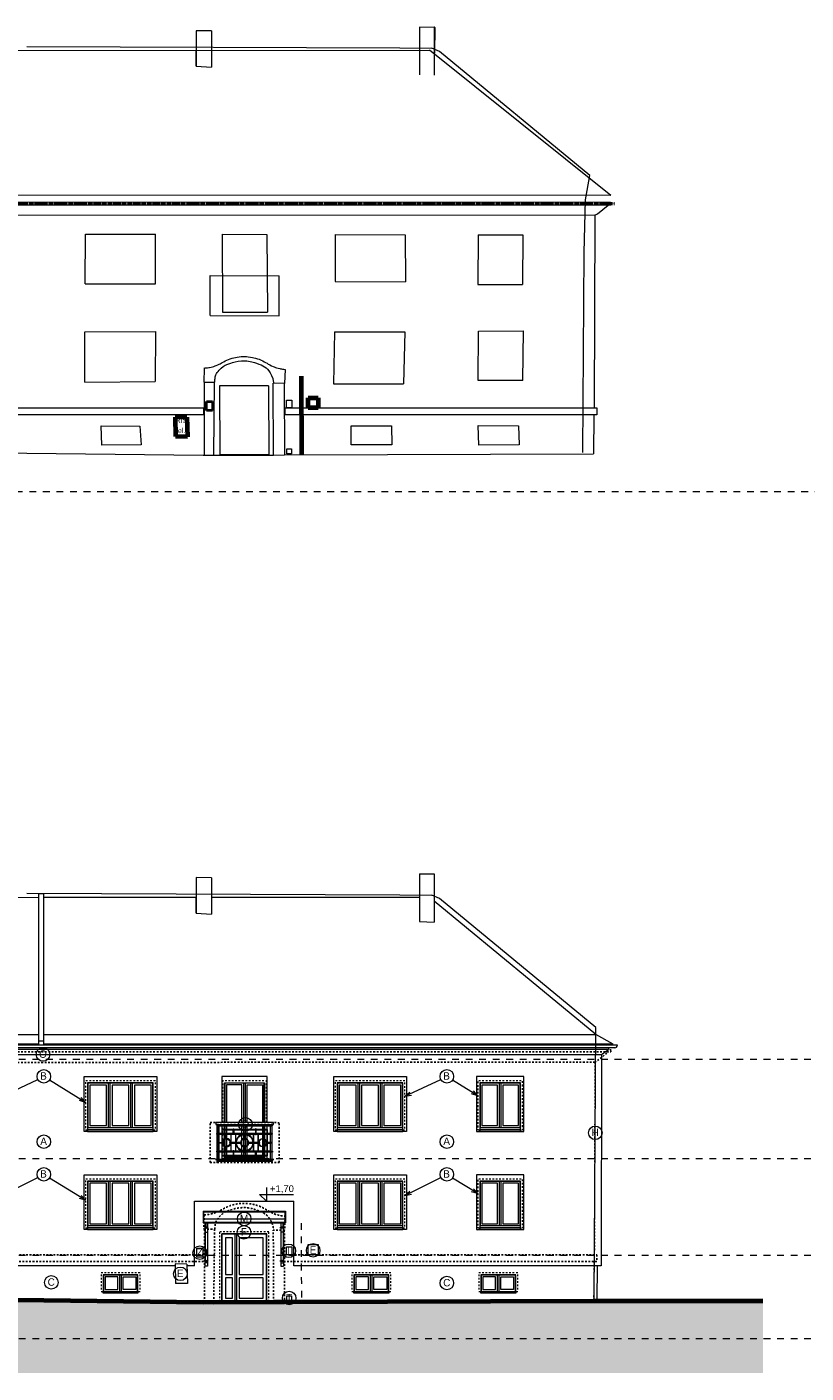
# Model space of a CAD drawing. Extents: x -2490 to 252751, y -28042 to 61627.
# Tile 6 of 13: x 43349 to 66365, y 21755 to 61496. Entities that reach past the tile are written whole.
import ezdxf

# ---------------------------------------------------------------- set-up
doc = ezdxf.new("R2010")
doc.units = 0
doc.header["$MEASUREMENT"] = 0
for name, pattern in [('DGN Style 4', [0.565042, 0.282344, -0.141172, 0.000352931, -0.141172]), ('ČERCHOVANÁ2', [5, 2.5, -1.25, 0, -1.25]), ('čárkovaná M', [400, 200, -200]), ('čárkovaná S', [100, 50, -50]), ('ČÁRKOVANÁ2', [9.525, 6.35, -3.175])]:
    doc.linetypes.add(name, pattern=pattern)
for name, color, linetype, lineweight in [('0_Číslo_pera__3', 150, 'Continuous', 13), ('0_Číslo_pera__6', 190, 'Continuous', 70), ('2D VÝPLNĚ_Číslo_pera__4', 91, 'Continuous', 13), ('2D ČÁRY_Číslo_pera__1', 7, 'Continuous', 15), ('2D ČÁRY_Číslo_pera__3', 150, 'Continuous', 13), ('blok I_hromosvody_Číslo_pera__1', 7, 'Continuous', 15), ('blok I_hromosvody_Číslo_pera__3', 150, 'Continuous', 13), ('blok I_hromosvody_Číslo_pera__4', 91, 'Continuous', 13), ('blok I_komíny_Číslo_pera__1', 7, 'Continuous', 15), ('blok I_okapy_Číslo_pera__5', 231, 'Continuous', 50), ('blok I_pohled1_ADSL_Číslo_pera__1', 7, 'Continuous', 15), ('blok I_pohled1_fasáda_Číslo_pera__1', 7, 'Continuous', 15), ('blok I_pohled1_fasáda_Číslo_pera__2', 1, 'Continuous', 25), ('blok I_pohled1_fasáda_Číslo_pera__3', 150, 'Continuous', 13), ('blok I_pohled1_fasáda_Číslo_pera__7', 7, 'Continuous', 20), ('blok I_pohled1_okna_Číslo_pera__3', 150, 'Continuous', 13), ('blok I_pohled1_RIS_Číslo_pera__1', 7, 'Continuous', 15), ('blok I_pohled1_RIS_Číslo_pera__6', 190, 'Continuous', 70), ('Blok I_pohled1_střecha_Číslo_pera__1', 7, 'Continuous', 15), ('blok I_pohled1_terén_Číslo_pera__6', 190, 'Continuous', 70), ('blok I_pohled5_střecha_Číslo_pera__1', 7, 'Continuous', 15), ('KRESBA_Číslo_pera__1', 7, 'Continuous', 15), ('KRESBA_Číslo_pera__4', 91, 'Continuous', 13), ('obrys_Číslo_pera__1', 7, 'Continuous', 15), ('OSY_Číslo_pera__1', 7, 'Continuous', 15), ('POZNÁMKY.TEXT_Číslo_pera__4', 91, 'Continuous', 13), ('čárkovaná_Číslo_pera__1', 7, 'Continuous', 15)]:
    doc.layers.add(name, color=color, linetype=linetype, lineweight=lineweight)
for name, color, linetype, lineweight, true_color in [('2D kreslení - obecné_Číslo_pera__241', 9, 'Continuous', 13, 0x808080), ('blok I_komíny_Číslo_pera__252', 7, 'Continuous', 13, 0x917be6), ('blok I_pohled1_terén_Číslo_pera__30', 7, 'Continuous', 13, 0xfed4ff), ('blok I_pohled1_zvonky_Číslo_pera__32', 7, 'Continuous', 40, 0x000066), ('vodorovné konstrukce_Číslo_pera__241', 9, 'Continuous', 13, 0x808080)]:
    doc.layers.add(name, color=color, linetype=linetype, lineweight=lineweight, true_color=true_color)
doc.layers.add('vodorovné konstrukce', color=7, linetype='Continuous')
doc.styles.add('GENERATED_STYLE_1', font='arial.ttf')
doc.styles.add('GENERATED_STYLE_2', font='txt')
doc.styles.add('GENERATED_STYLE_3', font='txt')

# ---------------------------------------------------------------- blocks, each defined once
blk = doc.blocks.new('LINE_12952', base_point=(42319, 26845))
at = {"layer": 'vodorovné konstrukce_Číslo_pera__241', "linetype": 'Continuous'}
for q in [(43671, 27530), (42462, 26974), (42508, 26885)]:
    blk.add_line((42319, 26845), q, dxfattribs=at)
blk = doc.blocks.new('LINE_12953', base_point=(45083, 26856))
at = {"layer": 'vodorovné konstrukce_Číslo_pera__241', "linetype": 'Continuous'}
for q in [(44017, 27512), (44898, 26912), (44951, 26997)]:
    blk.add_line((45083, 26856), q, dxfattribs=at)
blk = doc.blocks.new('LINE_12954', base_point=(42319, 29789))
at = {"layer": 'vodorovné konstrukce_Číslo_pera__241', "linetype": 'Continuous'}
for q in [(43671, 30423), (42466, 29913), (42509, 29823)]:
    blk.add_line((42319, 29789), q, dxfattribs=at)
blk = doc.blocks.new('LINE_12955', base_point=(45083, 29745))
at = {"layer": 'vodorovné konstrukce_Číslo_pera__241', "linetype": 'Continuous'}
for q in [(44017, 30405), (44951, 29886), (44898, 29801)]:
    blk.add_line((45083, 29745), q, dxfattribs=at)
blk = doc.blocks.new('LINE_12956', base_point=(54517, 26993))
at = {"layer": 'vodorovné konstrukce_Číslo_pera__241', "linetype": 'Continuous'}
for q in [(55577, 27530), (54661, 27122), (54706, 27033)]:
    blk.add_line((54517, 26993), q, dxfattribs=at)
blk = doc.blocks.new('LINE_12957', base_point=(56671, 27052))
at = {"layer": 'vodorovné konstrukce_Číslo_pera__241', "linetype": 'Continuous'}
for q in [(55923, 27512), (56485, 27108), (56538, 27193)]:
    blk.add_line((56671, 27052), q, dxfattribs=at)
blk = doc.blocks.new('LINE_12958', base_point=(54517, 29926))
at = {"layer": 'vodorovné konstrukce_Číslo_pera__241', "linetype": 'Continuous'}
for q in [(55577, 30423), (54664, 30050), (54707, 29960)]:
    blk.add_line((54517, 29926), q, dxfattribs=at)
blk = doc.blocks.new('LINE_12959', base_point=(56671, 29942))
at = {"layer": 'vodorovné konstrukce_Číslo_pera__241', "linetype": 'Continuous'}
for q in [(55923, 30405), (56486, 29998), (56538, 30083)]:
    blk.add_line((56671, 29942), q, dxfattribs=at)

msp = doc.modelspace()

# ---------------------------------------------------------------- hatches: boundary and pattern name
at = {"layer": '2D VÝPLNĚ_Číslo_pera__4', "linetype": 'Continuous'}
msp.add_hatch(color=256, dxfattribs=at).paths.add_polyline_path([(22333, 24261), (22333, 21755), (65089, 21755), (65089, 23892), (60189, 23892), (51456, 23859), (48560, 23849), (36398, 23995), (29573, 24149), (27333, 24261)], flags=0)

# ---------------------------------------------------------------- linework, layer by layer
at = {"layer": '0_Číslo_pera__3', "linetype": 'čárkovaná M'}
msp.add_line((51453, 26185), (51456, 23859), dxfattribs=at)
at = {"layer": '0_Číslo_pera__6', "linetype": 'Continuous'}
msp.add_line((51453, 51185), (51456, 48859), dxfattribs=at)
at = {"layer": '2D kreslení - obecné_Číslo_pera__241', "linetype": 'Continuous'}
for centre in [(43827, 31161), (43849, 30514), (55755, 30514), (49807, 29096), (60138, 28846), (43849, 28586), (55755, 28586), (43849, 27621), (55755, 27621), (49768, 26306), (49759, 25911), (48455, 25307), (51084, 25365), (51803, 25376), (47882, 24686), (44070, 24432), (55755, 24413), (51095, 23969)]:
    msp.add_circle(centre, 200, dxfattribs=at)
at = {"layer": '2D ČÁRY_Číslo_pera__1', "linetype": 'Continuous'}
for p, q in [((27219, 31754), (43702, 31754)), ((43852, 31754), (60155, 31754)), ((60525, 31311), (26931, 31311)), ((48368, 25442), (48548, 25442)), ((48368, 25172), (48368, 25442)), ((48548, 25442), (48548, 25172)), ((51017, 25480), (51177, 25480)), ((51017, 25250), (51017, 25480)), ((51177, 25480), (51177, 25250)), ((48548, 25172), (48368, 25172)), ((51177, 25250), (51017, 25250)), ((51024, 24037), (51164, 24037)), ((51024, 23897), (51024, 24037)), ((51164, 23897), (51024, 23897)), ((51164, 24037), (51164, 23897))]:
    msp.add_line(p, q, dxfattribs=at)
at = {"layer": '2D ČÁRY_Číslo_pera__1', "linetype": 'Continuous', "flags": 128}
for points in [[(45143, 28939), (45143, 28889), (45043, 28889), (45043, 30511), (47183, 30511), (47183, 28889), (47083, 28889), (47083, 28939)], [(45813, 29009), (45813, 30309), (45753, 30309), (45753, 29009)], [(46473, 29009), (46473, 30309), (46413, 30309), (46413, 29009)], [(50447, 29156), (50447, 30511), (49107, 30511), (49107, 29156)], [(49187, 29156), (49187, 30321), (50367, 30321), (50367, 29156)], [(50357, 29156), (50357, 30311), (49197, 30311), (49197, 29156)], [(49697, 29156), (49697, 30261), (49247, 30261), (49247, 29156)], [(49807, 29156), (49807, 30311), (49747, 30311), (49747, 29156)], [(49857, 29156), (49857, 30261), (50307, 30261), (50307, 29156)], [(52517, 28939), (52517, 28889), (52417, 28889), (52417, 30511), (54557, 30511), (54557, 28889), (54457, 28889), (54457, 28939)], [(53187, 29009), (53187, 30309), (53127, 30309), (53127, 29009)], [(53847, 29009), (53847, 30309), (53787, 30309), (53787, 29009)], [(57931, 28939), (57931, 28889), (58031, 28889), (58031, 30511), (56631, 30511), (56631, 28889), (56731, 28889), (56731, 28939)], [(57361, 29009), (57361, 30309), (57301, 30309), (57301, 29009)], [(49107, 29096), (49107, 28061)], [(49187, 28061), (49187, 29096)], [(49197, 29096), (49197, 28131), (50357, 28131), (50357, 29096)], [(49247, 29096), (49247, 28181), (49697, 28181), (49697, 29096)], [(49747, 29096), (49747, 28131), (49807, 28131), (49807, 29096)], [(50307, 29096), (50307, 28181), (49857, 28181), (49857, 29096)], [(50367, 29096), (50367, 28061)], [(50447, 28061), (50447, 29096)], [(50367, 28061), (50367, 28086), (49187, 28086), (49187, 28061)], [(45143, 26039), (45143, 25989), (45043, 25989), (45043, 27611), (47183, 27611), (47183, 25989), (47083, 25989), (47083, 26039)], [(52517, 26039), (52517, 25989), (52417, 25989), (52417, 27611), (54557, 27611), (54557, 25989), (54457, 25989), (54457, 26039)], [(57931, 26039), (57931, 25989), (58031, 25989), (58031, 27611), (56631, 27611), (56631, 25989), (56731, 25989), (56731, 26039)], [(45813, 26109), (45813, 27409), (45753, 27409), (45753, 26109)], [(46473, 26109), (46473, 27409), (46413, 27409), (46413, 26109)], [(53187, 26109), (53187, 27409), (53127, 27409), (53127, 26109)], [(53847, 26109), (53847, 27409), (53787, 27409), (53787, 26109)], [(57361, 26109), (57361, 27409), (57301, 27409), (57301, 26109)], [(46145, 24167), (46145, 24647), (46085, 24647), (46085, 24167)], [(53551, 24167), (53551, 24647), (53491, 24647), (53491, 24167)], [(57302, 24167), (57302, 24647), (57242, 24647), (57242, 24167)]]:
    msp.add_lwpolyline(points, dxfattribs=at)
at = {"layer": '2D ČÁRY_Číslo_pera__1', "linetype": 'čárkovaná S', "flags": 128}
for points in [[(45083, 28939), (47143, 28939), (47143, 30379), (45083, 30379)], [(52457, 28939), (54517, 28939), (54517, 30379), (52457, 30379)], [(56671, 28939), (57991, 28939), (57991, 30379), (56671, 30379)], [(45083, 26039), (47143, 26039), (47143, 27479), (45083, 27479)], [(52457, 26039), (54517, 26039), (54517, 27479), (52457, 27479)], [(56671, 26039), (57991, 26039), (57991, 27479), (56671, 27479)], [(45540, 24167), (46690, 24167), (46690, 24717), (45540, 24717)], [(52946, 24167), (54096, 24167), (54096, 24717), (52946, 24717)], [(56697, 24167), (57847, 24167), (57847, 24717), (56697, 24717)]]:
    msp.add_lwpolyline(points, close=True, dxfattribs=at)
at = {"layer": '2D ČÁRY_Číslo_pera__1', "linetype": 'Continuous', "flags": 128}
for points in [[(45143, 28939), (47083, 28939), (47083, 30319), (45143, 30319)], [(45153, 29009), (47073, 29009), (47073, 30309), (45153, 30309)], [(45203, 29059), (45703, 29059), (45703, 30259), (45203, 30259)], [(45863, 29059), (46363, 29059), (46363, 30259), (45863, 30259)], [(46523, 29059), (47023, 29059), (47023, 30259), (46523, 30259)], [(52517, 28939), (54457, 28939), (54457, 30319), (52517, 30319)], [(52527, 29009), (54447, 29009), (54447, 30309), (52527, 30309)], [(52577, 29059), (53077, 29059), (53077, 30259), (52577, 30259)], [(53237, 29059), (53737, 29059), (53737, 30259), (53237, 30259)], [(53897, 29059), (54397, 29059), (54397, 30259), (53897, 30259)], [(56731, 28939), (57931, 28939), (57931, 30319), (56731, 30319)], [(56741, 29009), (57921, 29009), (57921, 30309), (56741, 30309)], [(56791, 29059), (57251, 29059), (57251, 30259), (56791, 30259)], [(57411, 29059), (57871, 29059), (57871, 30259), (57411, 30259)], [(45143, 26039), (47083, 26039), (47083, 27419), (45143, 27419)], [(45153, 26109), (47073, 26109), (47073, 27409), (45153, 27409)], [(45203, 26159), (45703, 26159), (45703, 27359), (45203, 27359)], [(45863, 26159), (46363, 26159), (46363, 27359), (45863, 27359)], [(46523, 26159), (47023, 26159), (47023, 27359), (46523, 27359)], [(52517, 26039), (54457, 26039), (54457, 27419), (52517, 27419)], [(52527, 26109), (54447, 26109), (54447, 27409), (52527, 27409)], [(52577, 26159), (53077, 26159), (53077, 27359), (52577, 27359)], [(53237, 26159), (53737, 26159), (53737, 27359), (53237, 27359)], [(53897, 26159), (54397, 26159), (54397, 27359), (53897, 27359)], [(56731, 26039), (57931, 26039), (57931, 27419), (56731, 27419)], [(56741, 26109), (57921, 26109), (57921, 27409), (56741, 27409)], [(56791, 26159), (57251, 26159), (57251, 27359), (56791, 27359)], [(57411, 26159), (57871, 26159), (57871, 27359), (57411, 27359)], [(49553, 23862), (49553, 25852), (49493, 25852), (49493, 23862)], [(49423, 24662), (49423, 25752), (49213, 25752), (49213, 24662)], [(50323, 25752), (49623, 25752), (49623, 24662), (50323, 24662)], [(45600, 24167), (46630, 24167), (46630, 24657), (45600, 24657)], [(45610, 24167), (46620, 24167), (46620, 24647), (45610, 24647)], [(53006, 24167), (54036, 24167), (54036, 24657), (53006, 24657)], [(53016, 24167), (54026, 24167), (54026, 24647), (53016, 24647)], [(56757, 24167), (57787, 24167), (57787, 24657), (56757, 24657)], [(56767, 24167), (57777, 24167), (57777, 24647), (56767, 24647)], [(45660, 24217), (46035, 24217), (46035, 24597), (45660, 24597)], [(46570, 24217), (46195, 24217), (46195, 24597), (46570, 24597)], [(49423, 23962), (49423, 24562), (49213, 24562), (49213, 23962)], [(50323, 24562), (49623, 24562), (49623, 23962), (50323, 23962)], [(53066, 24217), (53441, 24217), (53441, 24597), (53066, 24597)], [(53976, 24217), (53601, 24217), (53601, 24597), (53976, 24597)], [(56817, 24217), (57192, 24217), (57192, 24597), (56817, 24597)], [(57727, 24217), (57352, 24217), (57352, 24597), (57727, 24597)], [(45600, 24167), (46630, 24167), (46630, 24117), (45600, 24117)], [(53006, 24167), (54036, 24167), (54036, 24117), (53006, 24117)], [(56757, 24167), (57787, 24167), (57787, 24117), (56757, 24117)]]:
    msp.add_lwpolyline(points, close=True, dxfattribs=at)
at = {"layer": '2D ČÁRY_Číslo_pera__1', "linetype": 'čárkovaná S', "flags": 128}
for points in [[(50427, 29156), (50427, 30381), (49127, 30381), (49127, 29156)], [(49127, 29096), (49127, 28061), (49187, 28061)]]:
    msp.add_lwpolyline(points, dxfattribs=at)
at = {"layer": '2D ČÁRY_Číslo_pera__3', "linetype": 'čárkovaná M'}
for p, q in [((11823, 47780), (252751, 47780)), ((-2490, 31021), (252751, 31021)), ((-2490, 28090), (252751, 28090)), ((-2490, 25240), (252751, 25240)), ((-2490, 22780), (252751, 22780))]:
    msp.add_line(p, q, dxfattribs=at)
at = {"layer": 'blok I_hromosvody_Číslo_pera__1', "linetype": 'Continuous'}
msp.add_line((60155, 31754), (55380, 35690), dxfattribs=at)
at = {"layer": 'blok I_hromosvody_Číslo_pera__3', "linetype": 'Continuous'}
for p, q in [((43349, 35921), (54364, 35878)), ((54364, 35878), (55309, 35868)), ((55538, 35766), (55309, 35868)), ((60157, 31959), (55538, 35766)), ((60108, 23929), (60157, 31959))]:
    msp.add_line(p, q, dxfattribs=at)
at = {"layer": 'blok I_hromosvody_Číslo_pera__4', "linetype": 'Continuous'}
for p, q in [((43349, 60921), (54364, 60878)), ((54364, 60878), (55309, 60868)), ((55538, 60766), (55309, 60868)), ((59977, 57108), (55538, 60766)), ((59847, 56388), (59977, 57108)), ((59807, 54837), (59847, 56388)), ((59771, 48929), (59807, 54837))]:
    msp.add_line(p, q, dxfattribs=at)
at = {"layer": 'blok I_komíny_Číslo_pera__1', "linetype": 'Continuous'}
for p, q in [((48352, 36381), (48351, 35335)), ((48803, 36379), (48352, 36381)), ((48803, 36379), (48803, 35305)), ((54948, 36493), (55380, 36496)), ((54948, 36493), (54948, 35085)), ((55380, 36496), (55380, 35071)), ((48351, 35335), (48351, 35802)), ((48351, 35335), (48803, 35305)), ((54948, 35085), (55380, 35071)), ((49103, 23862), (49103, 25862)), ((50433, 25862), (49103, 25862)), ((49113, 23862), (49113, 25852)), ((50423, 25852), (49113, 25852)), ((50423, 23862), (50423, 25852)), ((50433, 23862), (50433, 25862)), ((47733, 24920), (39120, 24920)), ((48303, 24920), (48079, 24920)), ((60310, 24920), (51233, 24920))]:
    msp.add_line(p, q, dxfattribs=at)
at = {"layer": 'blok I_komíny_Číslo_pera__1', "linetype": 'čárkovaná S'}
for p, q in [((49043, 23862), (49043, 25922)), ((50493, 25922), (49043, 25922)), ((50493, 23862), (50493, 25922))]:
    msp.add_line(p, q, dxfattribs=at)
at = {"layer": 'blok I_komíny_Číslo_pera__252', "linetype": 'Continuous'}
for p, q in [((48352, 61381), (48351, 60335)), ((48803, 61379), (48352, 61381)), ((48803, 61379), (48803, 60305)), ((55394, 61483), (54944, 61487)), ((54944, 61487), (54944, 60644)), ((54948, 61493), (55380, 61496)), ((54948, 61493), (54948, 60085)), ((55380, 61496), (55394, 61483)), ((55380, 61496), (55380, 60071)), ((55394, 61483), (55393, 60725)), ((48351, 60335), (48351, 60802)), ((48351, 60335), (48803, 60305))]:
    msp.add_line(p, q, dxfattribs=at)
at = {"layer": 'blok I_okapy_Číslo_pera__5', "linetype": 'DGN Style 4'}
msp.add_line((26782, 56295), (60718, 56282), dxfattribs=at)
at = {"layer": 'blok I_pohled1_ADSL_Číslo_pera__1', "linetype": 'Continuous'}
for p, q in [((51017, 50480), (51177, 50480)), ((51017, 50250), (51017, 50480)), ((51177, 50480), (51177, 50250)), ((51177, 50250), (51017, 50250)), ((51024, 49037), (51164, 49037)), ((51024, 48897), (51024, 49037)), ((51164, 48897), (51024, 48897)), ((51164, 49037), (51164, 48897))]:
    msp.add_line(p, q, dxfattribs=at)
at = {"layer": 'blok I_pohled1_fasáda_Číslo_pera__1', "linetype": 'Continuous'}
for p, q in [((60591, 56313), (26877, 56325)), ((26882, 56247), (60594, 56239)), ((60206, 55978), (60518, 56235)), ((60518, 56235), (60594, 56239)), ((60594, 56239), (60591, 56313)), ((60125, 55934), (27330, 55917)), ((60125, 55934), (60110, 50248)), ((60125, 55934), (60206, 55978)), ((48764, 52974), (48760, 54153)), ((48760, 54153), (50796, 54147)), ((50800, 52970), (50796, 54147)), ((48764, 52974), (50800, 52970)), ((48582, 51425), (48577, 51007)), ((50977, 51385), (50961, 50973)), ((48577, 51007), (48900, 51004)), ((48599, 48849), (48593, 51007)), ((48868, 48850), (48894, 51004)), ((50643, 50977), (50627, 50977)), ((50634, 48857), (50627, 50977)), ((50961, 50973), (50643, 50977)), ((50953, 50973), (50956, 48858)), ((38830, 50247), (48570, 50247)), ((48570, 50247), (48569, 50047)), ((50966, 50248), (50964, 50047)), ((50966, 50248), (60186, 50248)), ((60186, 50248), (60186, 50047)), ((48569, 50047), (38830, 50047)), ((60186, 50047), (50964, 50047)), ((60099, 50047), (60089, 48892)), ((60325, 31161), (60310, 24920)), ((50643, 25977), (50627, 25977)), ((60198, 24920), (60189, 23892))]:
    msp.add_line(p, q, dxfattribs=at)
at = {"layer": 'blok I_pohled1_fasáda_Číslo_pera__2', "linetype": 'čárkovaná S'}
for p, q in [((26882, 31247), (60594, 31239)), ((60206, 30978), (60518, 31235)), ((60125, 30934), (27330, 30917)), ((60125, 30934), (60206, 30978)), ((48764, 27974), (48760, 29153)), ((48760, 29153), (50796, 29147)), ((50800, 27970), (50796, 29147)), ((48764, 27974), (50800, 27970)), ((48582, 26425), (48577, 26007)), ((50977, 26385), (50961, 25973)), ((48577, 26007), (48900, 26004)), ((48599, 23849), (48593, 26007)), ((48868, 23850), (48894, 26004)), ((50634, 23857), (50627, 25977)), ((50961, 25973), (50643, 25977)), ((50953, 25973), (50956, 23858)), ((38830, 25247), (48570, 25247)), ((48569, 25047), (38830, 25047)), ((60186, 25047), (50964, 25047)), ((50966, 25248), (60186, 25248)), ((60186, 25248), (60186, 25047))]:
    msp.add_line(p, q, dxfattribs=at)
at = {"layer": 'blok I_pohled1_fasáda_Číslo_pera__2', "linetype": 'Continuous'}
msp.add_line((60594, 31239), (60591, 31313), dxfattribs=at)
at = {"layer": 'blok I_pohled1_fasáda_Číslo_pera__2', "linetype": 'čárkovaná S'}
for points, knots in [([(48582, 26425), (48617, 26427), (48668, 26432), (48719, 26440), (48719, 26440), (48739, 26443), (48739, 26443), (48809, 26455), (48877, 26475), (48892, 26480), (48906, 26484), (48967, 26509), (49033, 26540), (49063, 26555), (49097, 26573), (49169, 26613), (49213, 26638), (49282, 26671), (49357, 26697), (49430, 26722), (49506, 26739), (49557, 26748), (49643, 26762), (49729, 26766), (49785, 26765), (49842, 26764), (49928, 26757), (50013, 26740), (50064, 26730), (50139, 26710), (50211, 26683), (50285, 26654), (50353, 26618), (50397, 26592), (50467, 26550), (50500, 26530), (50529, 26515), (50595, 26481), (50655, 26455), (50668, 26450), (50683, 26444), (50751, 26423), (50821, 26408), (50821, 26408), (50840, 26404), (50840, 26404), (50874, 26397), (50925, 26389), (50977, 26385)], [0, 0, 0, 0, 1, 1, 1, 2, 2, 2, 3, 3, 3, 4, 4, 4, 5, 5, 5, 6, 6, 6, 7, 7, 7, 8, 8, 8, 9, 9, 9, 10, 10, 10, 11, 11, 11, 12, 12, 12, 13, 13, 13, 14, 14, 14, 15, 15, 15, 16, 16, 16, 16]), ([(48900, 26004), (48900, 26004), (48902, 26035), (48902, 26035), (48902, 26035), (48903, 26066), (48903, 26066), (48903, 26066), (48904, 26081), (48904, 26086), (48904, 26086), (48906, 26117), (48906, 26117), (48908, 26156), (48908, 26168), (48908, 26168), (48935, 26241), (48994, 26341), (49090, 26426), (49168, 26495), (49238, 26532), (49368, 26573), (49368, 26573), (49420, 26590), (49420, 26590), (49512, 26618), (49649, 26643), (49785, 26639), (49862, 26636), (49940, 26623), (49991, 26611), (50041, 26599), (50092, 26582), (50196, 26543), (50196, 26543), (50272, 26515), (50272, 26515), (50327, 26491), (50401, 26447), (50459, 26388), (50509, 26337), (50571, 26244), (50609, 26121), (50609, 26121), (50614, 26101), (50615, 26094), (50615, 26094), (50620, 26076), (50620, 26076), (50625, 26054), (50626, 26049), (50626, 26049), (50635, 26014), (50643, 25978), (50643, 25977)], [0, 0, 0, 0, 1, 1, 1, 2, 2, 2, 3, 3, 3, 4, 4, 4, 5, 5, 5, 6, 6, 6, 7, 7, 7, 8, 8, 8, 9, 9, 9, 10, 10, 10, 11, 11, 11, 12, 12, 12, 13, 13, 13, 14, 14, 14, 15, 15, 15, 16, 16, 16, 17, 17, 17, 18, 18, 18, 18])]:
    msp.add_open_spline(points, degree=3, knots=knots, dxfattribs=at)
at = {"layer": 'blok I_pohled1_fasáda_Číslo_pera__3', "linetype": 'čárkovaná S'}
for p, q in [((60125, 30934), (60110, 25248)), ((60099, 25047), (60089, 23892))]:
    msp.add_line(p, q, dxfattribs=at)
at = {"layer": 'blok I_pohled1_fasáda_Číslo_pera__7', "linetype": 'Continuous'}
for points, knots in [([(48582, 51425), (48617, 51427), (48668, 51432), (48719, 51440), (48719, 51440), (48739, 51443), (48739, 51443), (48809, 51455), (48877, 51475), (48892, 51480), (48906, 51484), (48967, 51509), (49033, 51540), (49063, 51555), (49097, 51573), (49169, 51613), (49213, 51638), (49282, 51671), (49357, 51697), (49430, 51722), (49506, 51739), (49557, 51748), (49643, 51762), (49729, 51766), (49785, 51765), (49842, 51764), (49928, 51757), (50013, 51740), (50064, 51730), (50139, 51710), (50211, 51683), (50285, 51654), (50353, 51618), (50397, 51592), (50467, 51550), (50500, 51530), (50529, 51515), (50595, 51481), (50655, 51455), (50668, 51450), (50683, 51444), (50751, 51423), (50821, 51408), (50821, 51408), (50840, 51404), (50840, 51404), (50874, 51397), (50925, 51389), (50977, 51385)], [0, 0, 0, 0, 1, 1, 1, 2, 2, 2, 3, 3, 3, 4, 4, 4, 5, 5, 5, 6, 6, 6, 7, 7, 7, 8, 8, 8, 9, 9, 9, 10, 10, 10, 11, 11, 11, 12, 12, 12, 13, 13, 13, 14, 14, 14, 15, 15, 15, 16, 16, 16, 16]), ([(48900, 51004), (48900, 51004), (48902, 51035), (48902, 51035), (48902, 51035), (48903, 51066), (48903, 51066), (48903, 51066), (48904, 51081), (48904, 51086), (48904, 51086), (48906, 51117), (48906, 51117), (48908, 51156), (48908, 51168), (48908, 51168), (48935, 51241), (48994, 51341), (49090, 51426), (49168, 51495), (49238, 51532), (49368, 51573), (49368, 51573), (49420, 51590), (49420, 51590), (49512, 51618), (49649, 51643), (49785, 51639), (49862, 51636), (49940, 51623), (49991, 51611), (50041, 51599), (50092, 51582), (50196, 51543), (50196, 51543), (50272, 51515), (50272, 51515), (50327, 51491), (50401, 51447), (50459, 51388), (50509, 51337), (50571, 51244), (50609, 51121), (50609, 51121), (50614, 51101), (50615, 51094), (50615, 51094), (50620, 51076), (50620, 51076), (50625, 51054), (50626, 51049), (50626, 51049), (50635, 51014), (50643, 50978), (50643, 50977)], [0, 0, 0, 0, 1, 1, 1, 2, 2, 2, 3, 3, 3, 4, 4, 4, 5, 5, 5, 6, 6, 6, 7, 7, 7, 8, 8, 8, 9, 9, 9, 10, 10, 10, 11, 11, 11, 12, 12, 12, 13, 13, 13, 14, 14, 14, 15, 15, 15, 16, 16, 16, 17, 17, 17, 18, 18, 18, 18])]:
    msp.add_open_spline(points, degree=3, knots=knots, dxfattribs=at)
at = {"layer": 'blok I_pohled1_okna_Číslo_pera__3', "linetype": 'Continuous'}
for p, q in [((45072, 53907), (45077, 55379)), ((45077, 55379), (47149, 55381)), ((47144, 53909), (47149, 55381)), ((49113, 55382), (50441, 55372)), ((49113, 55382), (49124, 53073)), ((50441, 55372), (50452, 53071)), ((52451, 55368), (54522, 55361)), ((52451, 55368), (52458, 53979)), ((54522, 55361), (54529, 53972)), ((56679, 55356), (56671, 53888)), ((56679, 55356), (57997, 55357)), ((57997, 55357), (57990, 53889)), ((45072, 53907), (47144, 53909)), ((52458, 53979), (54529, 53972)), ((56671, 53888), (57990, 53889)), ((49124, 53073), (50452, 53071)), ((45061, 51012), (45064, 52491)), ((45064, 52491), (47145, 52508)), ((47145, 52508), (47142, 51029)), ((52436, 52491), (52402, 50957)), ((52436, 52491), (54510, 52497)), ((54510, 52497), (54477, 50963)), ((56677, 51058), (56688, 52517)), ((56688, 52517), (58013, 52521)), ((58002, 51062), (58013, 52521)), ((45061, 51012), (47142, 51029)), ((50486, 50900), (49036, 50900)), ((49036, 50900), (49043, 48862)), ((50486, 50900), (50493, 48862)), ((52402, 50957), (54477, 50963)), ((58002, 51062), (56677, 51058)), ((45544, 49715), (46686, 49713)), ((45560, 49149), (45544, 49715)), ((46686, 49713), (46725, 49161)), ((52932, 49157), (52926, 49723)), ((52926, 49723), (54116, 49722)), ((54116, 49722), (54133, 49159)), ((56675, 49727), (57869, 49718)), ((56696, 49150), (56675, 49727)), ((57869, 49718), (57888, 49163)), ((46725, 49161), (45560, 49149)), ((54133, 49159), (52932, 49157)), ((57888, 49163), (56696, 49150)), ((50493, 48862), (49043, 48862)), ((56671, 28888), (57990, 28889)), ((56671, 25988), (57990, 25989)), ((50493, 23862), (49043, 23862))]:
    msp.add_line(p, q, dxfattribs=at)
at = {"layer": 'blok I_pohled1_RIS_Číslo_pera__1', "linetype": 'Continuous'}
for p, q in [((51653, 25549), (51953, 25549)), ((51653, 25249), (51653, 25549)), ((51953, 25549), (51953, 25249)), ((51953, 25249), (51653, 25249)), ((48076, 24974), (47730, 24978)), ((47730, 24978), (47742, 24402)), ((48076, 24974), (48088, 24398)), ((48088, 24398), (47742, 24402))]:
    msp.add_line(p, q, dxfattribs=at)
at = {"layer": 'blok I_pohled1_RIS_Číslo_pera__6', "linetype": 'Continuous'}
for p, q in [((51653, 50549), (51953, 50549)), ((51653, 50249), (51653, 50549)), ((51953, 50549), (51953, 50249)), ((51953, 50249), (51653, 50249)), ((48076, 49974), (47730, 49978)), ((47730, 49978), (47742, 49402)), ((48076, 49974), (48088, 49398)), ((48088, 49398), (47742, 49402))]:
    msp.add_line(p, q, dxfattribs=at)
at = {"layer": 'Blok I_pohled1_střecha_Číslo_pera__1', "linetype": 'Continuous'}
for p, q in [((31860, 60794), (55239, 60805)), ((60597, 56521), (55239, 60805)), ((60597, 56521), (26860, 56533)), ((39103, 35797), (43702, 35800)), ((43852, 35800), (48352, 35802)), ((48803, 35802), (54948, 35805)), ((43702, 31466), (26781, 31466)), ((60666, 31466), (43852, 31466)), ((60666, 31466), (60155, 31754))]:
    msp.add_line(p, q, dxfattribs=at)
at = {"layer": 'blok I_pohled1_terén_Číslo_pera__30', "linetype": 'Continuous'}
for p, q in [((38827, 48966), (48560, 48849)), ((50954, 48858), (60089, 48892)), ((48560, 48855), (48868, 48850)), ((48867, 48850), (50633, 48857)), ((50634, 48857), (50956, 48858))]:
    msp.add_line(p, q, dxfattribs=at)
at = {"layer": 'blok I_pohled1_terén_Číslo_pera__6', "linetype": 'Continuous'}
for p, q in [((38827, 23966), (48560, 23849)), ((48560, 23855), (48868, 23850)), ((48867, 23850), (50633, 23857)), ((50634, 23857), (50956, 23858)), ((50954, 23858), (60089, 23892)), ((60089, 23892), (65089, 23892))]:
    msp.add_line(p, q, dxfattribs=at)
at = {"layer": 'blok I_pohled1_zvonky_Číslo_pera__32', "linetype": 'Continuous'}
for p, q in [((48651, 50442), (48831, 50442)), ((48651, 50172), (48651, 50442)), ((48831, 50172), (48651, 50172)), ((48831, 50442), (48831, 50172))]:
    msp.add_line(p, q, dxfattribs=at)
at = {"layer": 'blok I_pohled5_střecha_Číslo_pera__1', "linetype": 'Continuous'}
for p, q in [((43702, 31431), (43702, 35900)), ((43852, 35900), (43702, 35900)), ((43852, 31431), (43852, 35900)), ((43702, 31566), (43852, 31566))]:
    msp.add_line(p, q, dxfattribs=at)
at = {"layer": 'KRESBA_Číslo_pera__1', "linetype": 'Continuous'}
for p, q in [((27131, 31161), (60325, 31161)), ((50640, 28061), (48915, 28061)), ((48915, 28056), (50640, 28056)), ((50600, 28016), (48960, 28016)), ((48960, 28011), (50600, 28011)), ((50600, 28011), (50600, 28016)), ((50640, 28056), (50640, 28061)), ((48303, 24920), (48303, 26831)), ((48303, 26831), (51233, 26831)), ((51233, 24920), (51233, 26831)), ((48553, 26531), (50983, 26531)), ((48553, 26531), (48553, 26190)), ((50968, 26506), (48568, 26506)), ((48568, 26506), (48568, 26206)), ((48568, 26306), (50968, 26306)), ((50968, 26506), (50968, 26206)), ((50983, 26531), (50983, 26190)), ((48556, 26186), (50980, 26186)), ((48568, 26206), (50968, 26206)), ((48608, 26206), (48608, 24906)), ((48613, 26201), (48613, 25006)), ((48683, 26201), (48683, 25006)), ((48688, 26206), (48688, 24906)), ((50848, 26206), (50848, 24906)), ((50853, 26201), (50853, 25006)), ((50923, 26201), (50923, 25006)), ((50928, 26206), (50928, 24906)), ((48688, 24906), (48608, 24906)), ((48683, 25006), (48613, 25006)), ((50848, 24906), (50928, 24906)), ((50853, 25006), (50923, 25006))]:
    msp.add_line(p, q, dxfattribs=at)
at = {"layer": 'KRESBA_Číslo_pera__1', "linetype": 'Continuous', "flags": 128}
for points in [[(48930, 29096), (50630, 29096), (50630, 29156), (48930, 29156)], [(48960, 29051), (50600, 29051), (50600, 29071), (48960, 29071)], [(48980, 29096), (48980, 28562), (49105, 28562), (49105, 28548), (48980, 28548), (48980, 27965), (48972, 27958), (48965, 27965), (48965, 29096)], [(50580, 29096), (50580, 28562), (50455, 28562), (50455, 28548), (50580, 28548), (50580, 27965), (50587, 27958), (50595, 27965), (50595, 29096)], [(45143, 28889), (47083, 28889), (47083, 28939), (45143, 28939)], [(49075, 28808), (48960, 28808), (48960, 28828), (49075, 28828)], [(49040, 28826), (49040, 28811), (49105, 28811), (49105, 28301), (49040, 28301), (49040, 28286), (49105, 28286), (49105, 28166), (49773, 28166), (49773, 27966), (49780, 27959), (49787, 27966), (49787, 28166), (50455, 28166), (50455, 28286), (50520, 28286), (50520, 28301), (50455, 28301), (50455, 28811), (50520, 28811), (50520, 28826), (50455, 28826), (50455, 28946), (49105, 28946), (49105, 28826)], [(49120, 28826), (49120, 28931), (50440, 28931), (50440, 28826)], [(49120, 28301), (49120, 28811), (49370, 28811), (49370, 28301)], [(49234, 28646), (49254, 28646), (49254, 28841), (49234, 28841)], [(49385, 28301), (49385, 28811), (49510, 28811), (49510, 28301)], [(49437, 28961), (49457, 28961), (49457, 28796), (49437, 28796)], [(49525, 28301), (49525, 28811), (50035, 28811), (50035, 28301)], [(49769, 28646), (49789, 28646), (49789, 28841), (49769, 28841)], [(50050, 28301), (50050, 28811), (50175, 28811), (50175, 28301)], [(50123, 28961), (50103, 28961), (50103, 28796), (50123, 28796)], [(50190, 28301), (50190, 28811), (50440, 28811), (50440, 28301)], [(50304, 28646), (50324, 28646), (50324, 28841), (50304, 28841)], [(50485, 28806), (50600, 28806), (50600, 28831), (50485, 28831)], [(52517, 28889), (54457, 28889), (54457, 28939), (52517, 28939)], [(56731, 28889), (57931, 28889), (57931, 28939), (56731, 28939)], [(49075, 28283), (48960, 28283), (48960, 28303), (49075, 28303)], [(49153, 28545), (49038, 28545), (49038, 28565), (49153, 28565)], [(49120, 28181), (49120, 28286), (49385, 28286), (49510, 28286), (49525, 28286), (50035, 28286), (50050, 28286), (50175, 28286), (50190, 28286), (50440, 28286), (50440, 28181)], [(49234, 28466), (49234, 28271), (49254, 28271), (49254, 28466)], [(49690, 28545), (49690, 28565), (49335, 28565), (49335, 28545)], [(49437, 28151), (49457, 28151), (49457, 28316), (49437, 28316)], [(49769, 28466), (49769, 28271), (49789, 28271), (49789, 28466)], [(49870, 28545), (50225, 28545), (50225, 28565), (49870, 28565)], [(50123, 28151), (50103, 28151), (50103, 28316), (50123, 28316)], [(50304, 28466), (50304, 28271), (50324, 28271), (50324, 28466)], [(50405, 28545), (50520, 28545), (50520, 28565), (50405, 28565)], [(50485, 28306), (50600, 28306), (50600, 28281), (50485, 28281)], [(48960, 28011), (50600, 28011), (50600, 28061), (48960, 28061)], [(45143, 25989), (47083, 25989), (47083, 26039), (45143, 26039)], [(52517, 25989), (54457, 25989), (54457, 26039), (52517, 26039)], [(56731, 25989), (57931, 25989), (57931, 26039), (56731, 26039)]]:
    msp.add_lwpolyline(points, close=True, dxfattribs=at)
msp.add_lwpolyline([(50535, 29096), (50535, 28061), (49025, 28061), (49025, 29096)], dxfattribs=at)
for points in [[(49120, 28556, 1), (49370, 28556, 1)], [(49135, 28556, -1), (49355, 28556, -1)], [(49525, 28556, 1), (50035, 28556, 1)], [(49540, 28556, -1), (50020, 28556, -1)], [(49655, 28556, 1), (49905, 28556, 1)], [(49670, 28556, -1), (49890, 28556, -1)], [(50440, 28556, -1), (50190, 28556, -1)], [(50425, 28556, 1), (50205, 28556, 1)]]:
    msp.add_lwpolyline(points, format="xyb", close=True, dxfattribs=at)
for points in [[(48556, 26186, -0.607704), (48554, 26193), (48568, 26206)], [(50980, 26186, 0.607704), (50982, 26193), (50968, 26206)]]:
    msp.add_lwpolyline(points, format="xyb", dxfattribs=at)
at = {"layer": 'KRESBA_Číslo_pera__1', "linetype": 'Continuous'}
for centre in [(48649, 26056), (50886, 26056), (48649, 25066), (50886, 25066)]:
    msp.add_circle(centre, 20, dxfattribs=at)
at = {"layer": 'KRESBA_Číslo_pera__4', "linetype": 'Continuous', "flags": 128}
msp.add_lwpolyline([(50422, 27231), (50422, 26831), (50222, 27031), (51222, 27031)], dxfattribs=at)
at = {"layer": 'obrys_Číslo_pera__1', "linetype": 'Continuous'}
for p, q in [((60791, 31431), (26656, 31431)), ((60716, 31356), (26731, 31356)), ((60325, 31161), (60525, 31311)), ((60525, 31361), (60525, 31311))]:
    msp.add_line(p, q, dxfattribs=at)
msp.add_arc((60716, 31431), 75, 270, 0, dxfattribs=at)
at = {"layer": 'OSY_Číslo_pera__1', "linetype": 'ČERCHOVANÁ2'}
for p, q in [((48581, 26056), (48715, 26056)), ((50820, 26056), (50953, 26056)), ((48583, 25066), (48716, 25066)), ((50820, 25066), (50953, 25066))]:
    msp.add_line(p, q, dxfattribs=at)
at = {"layer": 'čárkovaná_Číslo_pera__1', "linetype": 'ČÁRKOVANÁ2'}
for p, q in [((48688, 26201), (48608, 26201)), ((48678, 26196), (48618, 26196)), ((48618, 25913), (48618, 26196)), ((48618, 25913), (48678, 25913)), ((48678, 25913), (48678, 26196)), ((50848, 26201), (50928, 26201)), ((50858, 26196), (50918, 26196)), ((50858, 25913), (50858, 26196)), ((50918, 25913), (50858, 25913)), ((50918, 25913), (50918, 26196))]:
    msp.add_line(p, q, dxfattribs=at)

# ---------------------------------------------------------------- block references
at = {"layer": 'vodorovné konstrukce', "linetype": 'Continuous'}
for name, p in [('LINE_12954', (42319, 29789)), ('LINE_12955', (45083, 29745)), ('LINE_12958', (54517, 29926)), ('LINE_12959', (56671, 29942)), ('LINE_12952', (42319, 26845)), ('LINE_12953', (45083, 26856)), ('LINE_12956', (54517, 26993)), ('LINE_12957', (56671, 27052))]:
    msp.add_blockref(name, p, dxfattribs=at)

# ---------------------------------------------------------------- texts
at = {"layer": 'blok I_pohled1_RIS_Číslo_pera__6', "linetype": 'Continuous', "char_height": 150, "attachment_point": 1, "style": 'GENERATED_STYLE_2'}
for s, insert in [('{RIS}', (47738, 49957)), ('{el.}', (47810, 49653))]:
    msp.add_mtext(s, dxfattribs=dict(at, insert=insert))
at = {"layer": 'POZNÁMKY.TEXT_Číslo_pera__4', "linetype": 'Continuous', "attachment_point": 4}
for s, insert, char_height, style in [('{O}', (43709, 31170), 220, 'GENERATED_STYLE_3'), ('{B}', (43740, 30526), 220, 'GENERATED_STYLE_3'), ('{B}', (55646, 30526), 220, 'GENERATED_STYLE_3'), ('{D}', (49699, 29108), 220, 'GENERATED_STYLE_3'), ('{A}', (43744, 28599), 220, 'GENERATED_STYLE_3'), ('{A}', (55650, 28599), 220, 'GENERATED_STYLE_3'), ('{H}', (60029, 28859), 220, 'GENERATED_STYLE_3'), ('{B}', (43740, 27634), 220, 'GENERATED_STYLE_3'), ('{B}', (55646, 27634), 220, 'GENERATED_STYLE_3'), ('{+1,70}', (50529, 27179), 200, 'GENERATED_STYLE_1'), ('{M}', (49642, 26318), 220, 'GENERATED_STYLE_3'), ('{F}', (49666, 25924), 220, 'GENERATED_STYLE_3'), ('{Z}', (48363, 25319), 220, 'GENERATED_STYLE_3'), ('{T}', (50992, 25377), 220, 'GENERATED_STYLE_3'), ('{E}', (51703, 25389), 220, 'GENERATED_STYLE_3'), ('{E}', (47781, 24698), 220, 'GENERATED_STYLE_3'), ('{C}', (43961, 24441), 220, 'GENERATED_STYLE_3'), ('{C}', (55646, 24422), 220, 'GENERATED_STYLE_3'), ('{T}', (51003, 23982), 220, 'GENERATED_STYLE_3')]:
    msp.add_mtext(s, dxfattribs=dict(at, insert=insert, char_height=char_height, style=style))

doc.saveas('drawing.dxf')
